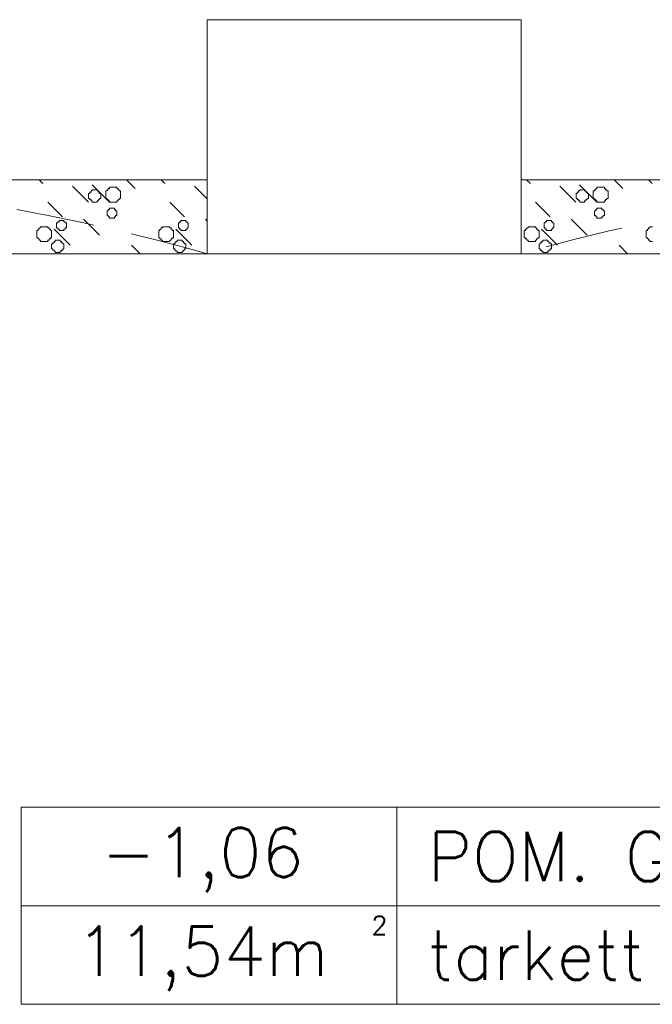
# Model space of a CAD drawing. Header units: millimetres. Extents: x -2274 to 12297, y -16157 to 26321.
# Tile 208 of 256: x -1468 to -1365, y -154 to 6. Entities that reach past the tile are written whole.
import ezdxf
from ezdxf.enums import TextEntityAlignment as Align

# ---------------------------------------------------------------- set-up
doc = ezdxf.new("R2010")
doc.units = ezdxf.units.MM
doc.linetypes.add('DASHED', pattern=[19.05, 12.7, -6.35])
for name, color, linetype in [('- niebieska cienka - izolacja', 120, 'Continuous'), ('-LI-WIDOK', 2, 'Continuous'), ('drzwi łuk', 1, 'Continuous'), ('PROJEKTOWANE', 5, 'Continuous')]:
    doc.layers.add(name, color=color, linetype=linetype)
doc.layers.add('-ŚCIANY NOŚNE', color=4, linetype='Continuous', lineweight=53)
doc.styles.add('SIMPLEX', font='simplex')

msp = doc.modelspace()

# ---------------------------------------------------------------- linework, layer by layer
at = {"layer": '- niebieska cienka - izolacja', "color": 253, "linetype": 'Continuous', "lineweight": 13}
for p, q in [((-1464.81, -20), (-1464.2, -20.61)), ((-1464.81, -20), (-1464.2, -20.61)), ((-1450.61, -20), (-1449.2, -21.41)), ((-1450.61, -20), (-1449.2, -21.41)), ((-1445.01, -20), (-1444.4, -20.61)), ((-1445.01, -20), (-1444.4, -20.61)), ((-1385.61, -20), (-1385, -20.61)), ((-1385.61, -20), (-1385, -20.61)), ((-1371.41, -20), (-1370, -21.41)), ((-1371.41, -20), (-1370, -21.41)), ((-1365.81, -20), (-1365.2, -20.61)), ((-1365.81, -20), (-1365.2, -20.61)), ((-1459.4, -21.01), (-1456.8, -23.61)), ((-1459.4, -21.01), (-1456.8, -23.61)), ((-1456.79, -22.21), (-1456.59, -22.21)), ((-1456.79, -22.41), (-1456.79, -22.21)), ((-1456.59, -22.21), (-1456.59, -22.01)), ((-1456.59, -22.01), (-1456.39, -22.01)), ((-1456.39, -21.81), (-1456.19, -21.81)), ((-1456.39, -22.01), (-1456.39, -21.81)), ((-1456.2, -20.81), (-1453.4, -23.61)), ((-1456.2, -20.81), (-1453.4, -23.61)), ((-1456.19, -21.61), (-1455.99, -21.61)), ((-1456.19, -21.81), (-1456.19, -21.61)), ((-1455.99, -21.61), (-1455.79, -21.61)), ((-1455.79, -21.61), (-1455.59, -21.61)), ((-1455.59, -21.61), (-1455.39, -21.61)), ((-1455.39, -21.81), (-1455.39, -21.61)), ((-1455.39, -21.81), (-1455.19, -21.81)), ((-1455.19, -22.01), (-1455.19, -21.81)), ((-1455.19, -22.01), (-1454.99, -22.01)), ((-1454.99, -22.21), (-1454.99, -22.01)), ((-1454.99, -22.21), (-1454.79, -22.21)), ((-1454.79, -22.41), (-1454.79, -22.21)), ((-1453.99, -22.01), (-1453.99, -21.81)), ((-1453.99, -21.81), (-1453.79, -21.81)), ((-1453.99, -22.21), (-1453.99, -22.01)), ((-1453.99, -22.41), (-1453.99, -22.21)), ((-1453.79, -21.81), (-1453.79, -21.61)), ((-1453.79, -21.61), (-1453.59, -21.61)), ((-1453.59, -21.61), (-1453.59, -21.41)), ((-1453.59, -21.41), (-1453.39, -21.41)), ((-1453.39, -21.41), (-1453.39, -21.21)), ((-1453.39, -21.21), (-1453.19, -21.21)), ((-1453.19, -21.21), (-1452.99, -21.21)), ((-1452.99, -21.21), (-1452.79, -21.21)), ((-1452.79, -21.21), (-1452.59, -21.21)), ((-1452.59, -21.21), (-1452.39, -21.21)), ((-1452.39, -21.21), (-1452.19, -21.21)), ((-1452.19, -21.41), (-1452.19, -21.21)), ((-1452.19, -21.41), (-1451.99, -21.41)), ((-1451.99, -21.61), (-1451.99, -21.41)), ((-1451.99, -21.61), (-1451.79, -21.61)), ((-1451.79, -21.81), (-1451.79, -21.61)), ((-1451.79, -21.81), (-1451.59, -21.81)), ((-1451.59, -22.01), (-1451.59, -21.81)), ((-1451.59, -22.21), (-1451.59, -22.01)), ((-1451.59, -22.41), (-1451.59, -22.21)), ((-1439.6, -21.01), (-1437.5, -23.11)), ((-1439.6, -21.01), (-1437.5, -23.11)), ((-1380.2, -21.01), (-1377.6, -23.61)), ((-1380.2, -21.01), (-1377.6, -23.61)), ((-1377.59, -22.21), (-1377.39, -22.21)), ((-1377.59, -22.41), (-1377.59, -22.21)), ((-1377.39, -22.21), (-1377.39, -22.01)), ((-1377.39, -22.01), (-1377.19, -22.01)), ((-1377.19, -21.81), (-1376.99, -21.81)), ((-1377.19, -22.01), (-1377.19, -21.81)), ((-1377, -20.81), (-1374.2, -23.61)), ((-1377, -20.81), (-1374.2, -23.61)), ((-1376.99, -21.61), (-1376.79, -21.61)), ((-1376.99, -21.81), (-1376.99, -21.61)), ((-1376.79, -21.61), (-1376.59, -21.61)), ((-1376.59, -21.61), (-1376.39, -21.61)), ((-1376.39, -21.61), (-1376.19, -21.61)), ((-1376.19, -21.81), (-1376.19, -21.61)), ((-1376.19, -21.81), (-1375.99, -21.81)), ((-1375.99, -22.01), (-1375.99, -21.81)), ((-1375.99, -22.01), (-1375.79, -22.01)), ((-1375.79, -22.21), (-1375.79, -22.01)), ((-1375.79, -22.21), (-1375.59, -22.21)), ((-1375.59, -22.41), (-1375.59, -22.21)), ((-1374.79, -22.01), (-1374.79, -21.81)), ((-1374.79, -21.81), (-1374.59, -21.81)), ((-1374.79, -22.21), (-1374.79, -22.01)), ((-1374.79, -22.41), (-1374.79, -22.21)), ((-1374.59, -21.81), (-1374.59, -21.61)), ((-1374.59, -21.61), (-1374.39, -21.61)), ((-1374.39, -21.61), (-1374.39, -21.41)), ((-1374.39, -21.41), (-1374.19, -21.41)), ((-1374.19, -21.41), (-1374.19, -21.21)), ((-1374.19, -21.21), (-1373.99, -21.21)), ((-1373.99, -21.21), (-1373.79, -21.21)), ((-1373.79, -21.21), (-1373.59, -21.21)), ((-1373.59, -21.21), (-1373.39, -21.21)), ((-1373.39, -21.21), (-1373.19, -21.21)), ((-1373.19, -21.21), (-1372.99, -21.21)), ((-1372.99, -21.41), (-1372.99, -21.21)), ((-1372.99, -21.41), (-1372.79, -21.41)), ((-1372.79, -21.61), (-1372.79, -21.41)), ((-1372.79, -21.61), (-1372.59, -21.61)), ((-1372.59, -21.81), (-1372.59, -21.61)), ((-1372.59, -21.81), (-1372.39, -21.81)), ((-1372.39, -22.01), (-1372.39, -21.81)), ((-1372.39, -22.21), (-1372.39, -22.01)), ((-1372.39, -22.41), (-1372.39, -22.21)), ((-1463.4, -23.61), (-1461, -26.01)), ((-1463.4, -23.61), (-1461, -26.01)), ((-1456.79, -22.61), (-1456.79, -22.41)), ((-1456.79, -22.81), (-1456.79, -22.61)), ((-1456.79, -23.01), (-1456.79, -22.81)), ((-1456.79, -23.01), (-1456.59, -23.01)), ((-1456.59, -23.21), (-1456.59, -23.01)), ((-1456.59, -23.21), (-1456.39, -23.21)), ((-1456.39, -23.41), (-1456.39, -23.21)), ((-1456.39, -23.41), (-1456.19, -23.41)), ((-1456.19, -23.61), (-1456.19, -23.41)), ((-1456.19, -23.61), (-1455.99, -23.61)), ((-1455.99, -23.61), (-1455.79, -23.61)), ((-1455.79, -23.61), (-1455.59, -23.61)), ((-1455.59, -23.61), (-1455.39, -23.61)), ((-1455.39, -23.61), (-1455.39, -23.41)), ((-1455.39, -23.41), (-1455.19, -23.41)), ((-1455.19, -23.41), (-1455.19, -23.21)), ((-1455.19, -23.21), (-1454.99, -23.21)), ((-1454.99, -23.21), (-1454.99, -23.01)), ((-1454.99, -23.01), (-1454.79, -23.01)), ((-1454.79, -22.61), (-1454.79, -22.41)), ((-1454.79, -22.81), (-1454.79, -22.61)), ((-1454.79, -23.01), (-1454.79, -22.81)), ((-1453.99, -22.61), (-1453.99, -22.41)), ((-1453.99, -22.81), (-1453.99, -22.61)), ((-1453.99, -23.01), (-1453.99, -22.81)), ((-1453.99, -23.01), (-1453.79, -23.01)), ((-1453.79, -23.21), (-1453.79, -23.01)), ((-1453.79, -23.21), (-1453.59, -23.21)), ((-1453.59, -23.41), (-1453.59, -23.21)), ((-1453.59, -23.41), (-1453.39, -23.41)), ((-1453.39, -23.61), (-1453.39, -23.41)), ((-1453.39, -23.61), (-1453.19, -23.61)), ((-1453.19, -23.61), (-1452.99, -23.61)), ((-1452.99, -23.61), (-1452.79, -23.61)), ((-1452.79, -23.61), (-1452.59, -23.61)), ((-1452.59, -23.61), (-1452.39, -23.61)), ((-1452.39, -23.61), (-1452.19, -23.61)), ((-1452.19, -23.41), (-1451.99, -23.41)), ((-1452.19, -23.61), (-1452.19, -23.41)), ((-1451.99, -23.21), (-1451.79, -23.21)), ((-1451.99, -23.41), (-1451.99, -23.21)), ((-1451.79, -23.01), (-1451.59, -23.01)), ((-1451.79, -23.21), (-1451.79, -23.01)), ((-1451.59, -22.61), (-1451.59, -22.41)), ((-1451.59, -22.81), (-1451.59, -22.61)), ((-1451.59, -23.01), (-1451.59, -22.81)), ((-1443.6, -23.61), (-1441.2, -26.01)), ((-1443.6, -23.61), (-1441.2, -26.01)), ((-1384.2, -23.61), (-1381.8, -26.01)), ((-1384.2, -23.61), (-1381.8, -26.01)), ((-1377.59, -22.61), (-1377.59, -22.41)), ((-1377.59, -22.81), (-1377.59, -22.61)), ((-1377.59, -23.01), (-1377.59, -22.81)), ((-1377.59, -23.01), (-1377.39, -23.01)), ((-1377.39, -23.21), (-1377.39, -23.01)), ((-1377.39, -23.21), (-1377.19, -23.21)), ((-1377.19, -23.41), (-1377.19, -23.21)), ((-1377.19, -23.41), (-1376.99, -23.41)), ((-1376.99, -23.61), (-1376.99, -23.41)), ((-1376.99, -23.61), (-1376.79, -23.61)), ((-1376.79, -23.61), (-1376.59, -23.61)), ((-1376.59, -23.61), (-1376.39, -23.61)), ((-1376.39, -23.61), (-1376.19, -23.61)), ((-1376.19, -23.61), (-1376.19, -23.41)), ((-1376.19, -23.41), (-1375.99, -23.41)), ((-1375.99, -23.41), (-1375.99, -23.21)), ((-1375.99, -23.21), (-1375.79, -23.21)), ((-1375.79, -23.21), (-1375.79, -23.01)), ((-1375.79, -23.01), (-1375.59, -23.01)), ((-1375.59, -22.61), (-1375.59, -22.41)), ((-1375.59, -22.81), (-1375.59, -22.61)), ((-1375.59, -23.01), (-1375.59, -22.81)), ((-1374.79, -22.61), (-1374.79, -22.41)), ((-1374.79, -22.81), (-1374.79, -22.61)), ((-1374.79, -23.01), (-1374.79, -22.81)), ((-1374.79, -23.01), (-1374.59, -23.01)), ((-1374.59, -23.21), (-1374.59, -23.01)), ((-1374.59, -23.21), (-1374.39, -23.21)), ((-1374.39, -23.41), (-1374.39, -23.21)), ((-1374.39, -23.41), (-1374.19, -23.41)), ((-1374.19, -23.61), (-1374.19, -23.41)), ((-1374.19, -23.61), (-1373.99, -23.61)), ((-1373.99, -23.61), (-1373.79, -23.61)), ((-1373.79, -23.61), (-1373.59, -23.61)), ((-1373.59, -23.61), (-1373.39, -23.61)), ((-1373.39, -23.61), (-1373.19, -23.61)), ((-1373.19, -23.61), (-1372.99, -23.61)), ((-1372.99, -23.41), (-1372.79, -23.41)), ((-1372.99, -23.61), (-1372.99, -23.41)), ((-1372.79, -23.21), (-1372.59, -23.21)), ((-1372.79, -23.41), (-1372.79, -23.21)), ((-1372.59, -23.01), (-1372.39, -23.01)), ((-1372.59, -23.21), (-1372.59, -23.01)), ((-1372.39, -22.61), (-1372.39, -22.41)), ((-1372.39, -22.81), (-1372.39, -22.61)), ((-1372.39, -23.01), (-1372.39, -22.81)), ((-1453.79, -25.21), (-1453.79, -25.01)), ((-1453.79, -25.01), (-1453.59, -25.01)), ((-1453.79, -25.41), (-1453.79, -25.21)), ((-1453.79, -25.61), (-1453.79, -25.41)), ((-1453.59, -24.81), (-1453.39, -24.81)), ((-1453.59, -25.01), (-1453.59, -24.81)), ((-1453.39, -24.81), (-1453.39, -24.61)), ((-1453.39, -24.61), (-1453.19, -24.61)), ((-1453.19, -24.61), (-1452.99, -24.61)), ((-1452.99, -24.61), (-1452.79, -24.61)), ((-1452.79, -24.61), (-1452.59, -24.61)), ((-1452.59, -24.81), (-1452.59, -24.61)), ((-1452.59, -24.81), (-1452.39, -24.81)), ((-1452.39, -25.01), (-1452.39, -24.81)), ((-1452.39, -25.01), (-1452.19, -25.01)), ((-1452.19, -25.21), (-1452.19, -25.01)), ((-1452.19, -25.41), (-1452.19, -25.21)), ((-1452.19, -25.61), (-1452.19, -25.41)), ((-1374.59, -25.21), (-1374.59, -25.01)), ((-1374.59, -25.01), (-1374.39, -25.01)), ((-1374.59, -25.41), (-1374.59, -25.21)), ((-1374.59, -25.61), (-1374.59, -25.41)), ((-1374.39, -24.81), (-1374.19, -24.81)), ((-1374.39, -25.01), (-1374.39, -24.81)), ((-1374.19, -24.81), (-1374.19, -24.61)), ((-1374.19, -24.61), (-1373.99, -24.61)), ((-1373.99, -24.61), (-1373.79, -24.61)), ((-1373.79, -24.61), (-1373.59, -24.61)), ((-1373.59, -24.61), (-1373.39, -24.61)), ((-1373.39, -24.81), (-1373.39, -24.61)), ((-1373.39, -24.81), (-1373.19, -24.81)), ((-1373.19, -25.01), (-1373.19, -24.81)), ((-1373.19, -25.01), (-1372.99, -25.01)), ((-1372.99, -25.21), (-1372.99, -25.01)), ((-1372.99, -25.41), (-1372.99, -25.21)), ((-1372.99, -25.61), (-1372.99, -25.41)), ((-1461.99, -27.21), (-1461.99, -27.01)), ((-1461.99, -27.01), (-1461.79, -27.01)), ((-1461.79, -26.81), (-1461.59, -26.81)), ((-1461.79, -27.01), (-1461.79, -26.81)), ((-1461.59, -26.81), (-1461.59, -26.61)), ((-1461.59, -26.61), (-1461.39, -26.61)), ((-1461.39, -26.61), (-1461.19, -26.61)), ((-1461.19, -26.61), (-1460.99, -26.61)), ((-1460.99, -26.61), (-1460.79, -26.61)), ((-1460.79, -26.81), (-1460.79, -26.61)), ((-1460.79, -26.81), (-1460.59, -26.81)), ((-1460.59, -27.01), (-1460.59, -26.81)), ((-1460.59, -27.01), (-1460.39, -27.01)), ((-1460.39, -27.21), (-1460.39, -27.01)), ((-1457.6, -26.41), (-1455, -29.01)), ((-1457.6, -26.41), (-1455, -29.01)), ((-1453.79, -25.81), (-1453.79, -25.61)), ((-1453.79, -25.81), (-1453.59, -25.81)), ((-1453.59, -26.01), (-1453.59, -25.81)), ((-1453.59, -26.01), (-1453.39, -26.01)), ((-1453.39, -26.21), (-1453.39, -26.01)), ((-1453.39, -26.21), (-1453.19, -26.21)), ((-1453.19, -26.21), (-1452.99, -26.21)), ((-1452.99, -26.21), (-1452.79, -26.21)), ((-1452.79, -26.21), (-1452.59, -26.21)), ((-1452.59, -26.01), (-1452.39, -26.01)), ((-1452.59, -26.21), (-1452.59, -26.01)), ((-1452.39, -25.81), (-1452.19, -25.81)), ((-1452.39, -26.01), (-1452.39, -25.81)), ((-1452.19, -25.81), (-1452.19, -25.61)), ((-1442.19, -27.21), (-1442.19, -27.01)), ((-1442.19, -27.01), (-1441.99, -27.01)), ((-1441.99, -26.81), (-1441.79, -26.81)), ((-1441.99, -27.01), (-1441.99, -26.81)), ((-1441.79, -26.81), (-1441.79, -26.61)), ((-1441.79, -26.61), (-1441.59, -26.61)), ((-1441.59, -26.61), (-1441.39, -26.61)), ((-1441.39, -26.61), (-1441.19, -26.61)), ((-1441.19, -26.61), (-1440.99, -26.61)), ((-1440.99, -26.81), (-1440.99, -26.61)), ((-1440.99, -26.81), (-1440.79, -26.81)), ((-1440.79, -27.01), (-1440.79, -26.81)), ((-1440.79, -27.01), (-1440.59, -27.01)), ((-1440.59, -27.21), (-1440.59, -27.01)), ((-1437.8, -26.41), (-1437.5, -26.71)), ((-1437.8, -26.41), (-1437.5, -26.71)), ((-1382.79, -27.21), (-1382.79, -27.01)), ((-1382.79, -27.01), (-1382.59, -27.01)), ((-1382.59, -26.81), (-1382.39, -26.81)), ((-1382.59, -27.01), (-1382.59, -26.81)), ((-1382.39, -26.81), (-1382.39, -26.61)), ((-1382.39, -26.61), (-1382.19, -26.61)), ((-1382.19, -26.61), (-1381.99, -26.61)), ((-1381.99, -26.61), (-1381.79, -26.61)), ((-1381.79, -26.61), (-1381.59, -26.61)), ((-1381.59, -26.81), (-1381.59, -26.61)), ((-1381.59, -26.81), (-1381.39, -26.81)), ((-1381.39, -27.01), (-1381.39, -26.81)), ((-1381.39, -27.01), (-1381.19, -27.01)), ((-1381.19, -27.21), (-1381.19, -27.01)), ((-1378.4, -26.41), (-1375.8, -29.01)), ((-1378.4, -26.41), (-1375.8, -29.01)), ((-1374.59, -25.81), (-1374.59, -25.61)), ((-1374.59, -25.81), (-1374.39, -25.81)), ((-1374.39, -26.01), (-1374.39, -25.81)), ((-1374.39, -26.01), (-1374.19, -26.01)), ((-1374.19, -26.21), (-1374.19, -26.01)), ((-1374.19, -26.21), (-1373.99, -26.21)), ((-1373.99, -26.21), (-1373.79, -26.21)), ((-1373.79, -26.21), (-1373.59, -26.21)), ((-1373.59, -26.21), (-1373.39, -26.21)), ((-1373.39, -26.01), (-1373.19, -26.01)), ((-1373.39, -26.21), (-1373.39, -26.01)), ((-1373.19, -25.81), (-1372.99, -25.81)), ((-1373.19, -26.01), (-1373.19, -25.81)), ((-1372.99, -25.81), (-1372.99, -25.61)), ((-1465.19, -28.41), (-1465.19, -28.21)), ((-1465.19, -28.21), (-1464.99, -28.21)), ((-1465.19, -28.61), (-1465.19, -28.41)), ((-1465.19, -28.81), (-1465.19, -28.61)), ((-1464.99, -28.21), (-1464.99, -28.01)), ((-1464.99, -28.01), (-1464.79, -28.01)), ((-1464.79, -28.01), (-1464.79, -27.81)), ((-1464.79, -27.81), (-1464.59, -27.81)), ((-1464.59, -27.81), (-1464.59, -27.61)), ((-1464.59, -27.61), (-1464.39, -27.61)), ((-1464.39, -27.61), (-1464.19, -27.61)), ((-1464.19, -27.61), (-1463.99, -27.61)), ((-1463.99, -27.61), (-1463.79, -27.61)), ((-1463.79, -27.61), (-1463.59, -27.61)), ((-1463.59, -27.61), (-1463.39, -27.61)), ((-1463.39, -27.81), (-1463.39, -27.61)), ((-1463.39, -27.81), (-1463.19, -27.81)), ((-1463.19, -28.01), (-1463.19, -27.81)), ((-1463.19, -28.01), (-1462.99, -28.01)), ((-1462.99, -28.21), (-1462.99, -28.01)), ((-1462.99, -28.21), (-1462.79, -28.21)), ((-1462.79, -28.41), (-1462.79, -28.21)), ((-1462.79, -28.61), (-1462.79, -28.41)), ((-1462.79, -28.81), (-1462.79, -28.61)), ((-1462.4, -28.01), (-1459.8, -30.61)), ((-1462.4, -28.01), (-1459.8, -30.61)), ((-1461.99, -27.41), (-1461.99, -27.21)), ((-1461.99, -27.61), (-1461.99, -27.41)), ((-1461.99, -27.81), (-1461.99, -27.61)), ((-1461.99, -27.81), (-1461.79, -27.81)), ((-1461.79, -28.01), (-1461.79, -27.81)), ((-1461.79, -28.01), (-1461.59, -28.01)), ((-1461.59, -28.21), (-1461.59, -28.01)), ((-1461.59, -28.21), (-1461.39, -28.21)), ((-1461.39, -28.21), (-1461.19, -28.21)), ((-1461.19, -28.21), (-1460.99, -28.21)), ((-1460.99, -28.21), (-1460.79, -28.21)), ((-1460.79, -28.01), (-1460.59, -28.01)), ((-1460.79, -28.21), (-1460.79, -28.01)), ((-1460.59, -27.81), (-1460.39, -27.81)), ((-1460.59, -28.01), (-1460.59, -27.81)), ((-1460.39, -27.41), (-1460.39, -27.21)), ((-1460.39, -27.61), (-1460.39, -27.41)), ((-1460.39, -27.81), (-1460.39, -27.61)), ((-1445.39, -28.41), (-1445.39, -28.21)), ((-1445.39, -28.21), (-1445.19, -28.21)), ((-1445.39, -28.61), (-1445.39, -28.41)), ((-1445.39, -28.81), (-1445.39, -28.61)), ((-1445.19, -28.21), (-1445.19, -28.01)), ((-1445.19, -28.01), (-1444.99, -28.01)), ((-1444.99, -28.01), (-1444.99, -27.81)), ((-1444.99, -27.81), (-1444.79, -27.81)), ((-1444.79, -27.81), (-1444.79, -27.61)), ((-1444.79, -27.61), (-1444.59, -27.61)), ((-1444.59, -27.61), (-1444.39, -27.61)), ((-1444.39, -27.61), (-1444.19, -27.61)), ((-1444.19, -27.61), (-1443.99, -27.61)), ((-1443.99, -27.61), (-1443.79, -27.61)), ((-1443.79, -27.61), (-1443.59, -27.61)), ((-1443.59, -27.81), (-1443.59, -27.61)), ((-1443.59, -27.81), (-1443.39, -27.81)), ((-1443.39, -28.01), (-1443.39, -27.81)), ((-1443.39, -28.01), (-1443.19, -28.01)), ((-1443.19, -28.21), (-1443.19, -28.01)), ((-1443.19, -28.21), (-1442.99, -28.21)), ((-1442.99, -28.41), (-1442.99, -28.21)), ((-1442.99, -28.61), (-1442.99, -28.41)), ((-1442.99, -28.81), (-1442.99, -28.61)), ((-1442.6, -28.01), (-1440, -30.61)), ((-1442.6, -28.01), (-1440, -30.61)), ((-1442.19, -27.41), (-1442.19, -27.21)), ((-1442.19, -27.61), (-1442.19, -27.41)), ((-1442.19, -27.81), (-1442.19, -27.61)), ((-1442.19, -27.81), (-1441.99, -27.81)), ((-1441.99, -28.01), (-1441.99, -27.81)), ((-1441.99, -28.01), (-1441.79, -28.01)), ((-1441.79, -28.21), (-1441.79, -28.01)), ((-1441.79, -28.21), (-1441.59, -28.21)), ((-1441.59, -28.21), (-1441.39, -28.21)), ((-1441.39, -28.21), (-1441.19, -28.21)), ((-1441.19, -28.21), (-1440.99, -28.21)), ((-1440.99, -28.01), (-1440.79, -28.01)), ((-1440.99, -28.21), (-1440.99, -28.01)), ((-1440.79, -27.81), (-1440.59, -27.81)), ((-1440.79, -28.01), (-1440.79, -27.81)), ((-1440.59, -27.41), (-1440.59, -27.21)), ((-1440.59, -27.61), (-1440.59, -27.41)), ((-1440.59, -27.81), (-1440.59, -27.61)), ((-1385.99, -28.41), (-1385.99, -28.21)), ((-1385.99, -28.21), (-1385.79, -28.21)), ((-1385.99, -28.61), (-1385.99, -28.41)), ((-1385.99, -28.81), (-1385.99, -28.61)), ((-1385.79, -28.21), (-1385.79, -28.01)), ((-1385.79, -28.01), (-1385.59, -28.01)), ((-1385.59, -28.01), (-1385.59, -27.81)), ((-1385.59, -27.81), (-1385.39, -27.81)), ((-1385.39, -27.81), (-1385.39, -27.61)), ((-1385.39, -27.61), (-1385.19, -27.61)), ((-1385.19, -27.61), (-1384.99, -27.61)), ((-1384.99, -27.61), (-1384.79, -27.61)), ((-1384.79, -27.61), (-1384.59, -27.61)), ((-1384.59, -27.61), (-1384.39, -27.61)), ((-1384.39, -27.61), (-1384.19, -27.61)), ((-1384.19, -27.81), (-1384.19, -27.61)), ((-1384.19, -27.81), (-1383.99, -27.81)), ((-1383.99, -28.01), (-1383.99, -27.81)), ((-1383.99, -28.01), (-1383.79, -28.01)), ((-1383.79, -28.21), (-1383.79, -28.01)), ((-1383.79, -28.21), (-1383.59, -28.21)), ((-1383.59, -28.41), (-1383.59, -28.21)), ((-1383.59, -28.61), (-1383.59, -28.41)), ((-1383.59, -28.81), (-1383.59, -28.61)), ((-1383.2, -28.01), (-1380.6, -30.61)), ((-1383.2, -28.01), (-1380.6, -30.61)), ((-1382.79, -27.41), (-1382.79, -27.21)), ((-1382.79, -27.61), (-1382.79, -27.41)), ((-1382.79, -27.81), (-1382.79, -27.61)), ((-1382.79, -27.81), (-1382.59, -27.81)), ((-1382.59, -28.01), (-1382.59, -27.81)), ((-1382.59, -28.01), (-1382.39, -28.01)), ((-1382.39, -28.21), (-1382.39, -28.01)), ((-1382.39, -28.21), (-1382.19, -28.21)), ((-1382.19, -28.21), (-1381.99, -28.21)), ((-1381.99, -28.21), (-1381.79, -28.21)), ((-1381.79, -28.21), (-1381.59, -28.21)), ((-1381.59, -28.01), (-1381.39, -28.01)), ((-1381.59, -28.21), (-1381.59, -28.01)), ((-1381.39, -27.81), (-1381.19, -27.81)), ((-1381.39, -28.01), (-1381.39, -27.81)), ((-1381.19, -27.41), (-1381.19, -27.21)), ((-1381.19, -27.61), (-1381.19, -27.41)), ((-1381.19, -27.81), (-1381.19, -27.61)), ((-1366.19, -28.41), (-1366.19, -28.21)), ((-1366.19, -28.21), (-1365.99, -28.21)), ((-1366.19, -28.61), (-1366.19, -28.41)), ((-1366.19, -28.81), (-1366.19, -28.61)), ((-1365.99, -28.21), (-1365.99, -28.01)), ((-1365.99, -28.01), (-1365.79, -28.01)), ((-1365.79, -28.01), (-1365.79, -27.81)), ((-1365.79, -27.81), (-1365.59, -27.81)), ((-1365.59, -27.81), (-1365.59, -27.61)), ((-1365.59, -27.61), (-1365.39, -27.61)), ((-1365.39, -27.61), (-1365.19, -27.61)), ((-1465.19, -29.01), (-1465.19, -28.81)), ((-1465.19, -29.21), (-1465.19, -29.01)), ((-1465.19, -29.41), (-1465.19, -29.21)), ((-1465.19, -29.41), (-1464.99, -29.41)), ((-1464.99, -29.61), (-1464.99, -29.41)), ((-1464.99, -29.61), (-1464.79, -29.61)), ((-1464.79, -29.81), (-1464.79, -29.61)), ((-1464.79, -29.81), (-1464.59, -29.81)), ((-1464.59, -30.01), (-1464.59, -29.81)), ((-1464.59, -30.01), (-1464.39, -30.01)), ((-1464.39, -30.01), (-1464.19, -30.01)), ((-1464.19, -30.01), (-1463.99, -30.01)), ((-1463.99, -30.01), (-1463.79, -30.01)), ((-1463.79, -30.01), (-1463.59, -30.01)), ((-1463.59, -30.01), (-1463.39, -30.01)), ((-1463.39, -29.81), (-1463.19, -29.81)), ((-1463.39, -30.01), (-1463.39, -29.81)), ((-1463.19, -29.61), (-1462.99, -29.61)), ((-1463.19, -29.81), (-1463.19, -29.61)), ((-1462.99, -29.41), (-1462.79, -29.41)), ((-1462.99, -29.61), (-1462.99, -29.41)), ((-1462.79, -29.01), (-1462.79, -28.81)), ((-1462.79, -29.21), (-1462.79, -29.01)), ((-1462.79, -29.41), (-1462.79, -29.21)), ((-1462.59, -30.41), (-1462.59, -30.21)), ((-1462.59, -30.21), (-1462.39, -30.21)), ((-1462.39, -30.01), (-1462.19, -30.01)), ((-1462.39, -30.21), (-1462.39, -30.01)), ((-1462.19, -29.81), (-1461.99, -29.81)), ((-1462.19, -30.01), (-1462.19, -29.81)), ((-1461.99, -29.81), (-1461.79, -29.81)), ((-1461.79, -29.81), (-1461.59, -29.81)), ((-1461.59, -29.81), (-1461.39, -29.81)), ((-1461.39, -30.01), (-1461.39, -29.81)), ((-1461.39, -30.01), (-1461.19, -30.01)), ((-1461.19, -30.21), (-1461.19, -30.01)), ((-1461.19, -30.21), (-1460.99, -30.21)), ((-1460.99, -30.41), (-1460.99, -30.21)), ((-1445.39, -29.01), (-1445.39, -28.81)), ((-1445.39, -29.21), (-1445.39, -29.01)), ((-1445.39, -29.41), (-1445.39, -29.21)), ((-1445.39, -29.41), (-1445.19, -29.41)), ((-1445.19, -29.61), (-1445.19, -29.41)), ((-1445.19, -29.61), (-1444.99, -29.61)), ((-1444.99, -29.81), (-1444.99, -29.61)), ((-1444.99, -29.81), (-1444.79, -29.81)), ((-1444.79, -30.01), (-1444.79, -29.81)), ((-1444.79, -30.01), (-1444.59, -30.01)), ((-1444.59, -30.01), (-1444.39, -30.01)), ((-1444.39, -30.01), (-1444.19, -30.01)), ((-1444.19, -30.01), (-1443.99, -30.01)), ((-1443.99, -30.01), (-1443.79, -30.01)), ((-1443.79, -30.01), (-1443.59, -30.01)), ((-1443.59, -29.81), (-1443.39, -29.81)), ((-1443.59, -30.01), (-1443.59, -29.81)), ((-1443.39, -29.61), (-1443.19, -29.61)), ((-1443.39, -29.81), (-1443.39, -29.61)), ((-1443.19, -29.41), (-1442.99, -29.41)), ((-1443.19, -29.61), (-1443.19, -29.41)), ((-1442.99, -29.01), (-1442.99, -28.81)), ((-1442.99, -29.21), (-1442.99, -29.01)), ((-1442.99, -29.41), (-1442.99, -29.21)), ((-1442.79, -30.41), (-1442.79, -30.21)), ((-1442.79, -30.21), (-1442.59, -30.21)), ((-1442.59, -30.01), (-1442.39, -30.01)), ((-1442.59, -30.21), (-1442.59, -30.01)), ((-1442.39, -29.81), (-1442.19, -29.81)), ((-1442.39, -30.01), (-1442.39, -29.81)), ((-1442.19, -29.81), (-1441.99, -29.81)), ((-1441.99, -29.81), (-1441.79, -29.81)), ((-1441.79, -29.81), (-1441.59, -29.81)), ((-1441.59, -30.01), (-1441.59, -29.81)), ((-1441.59, -30.01), (-1441.39, -30.01)), ((-1441.39, -30.21), (-1441.39, -30.01)), ((-1441.39, -30.21), (-1441.19, -30.21)), ((-1441.19, -30.41), (-1441.19, -30.21)), ((-1385.99, -29.01), (-1385.99, -28.81)), ((-1385.99, -29.21), (-1385.99, -29.01)), ((-1385.99, -29.41), (-1385.99, -29.21)), ((-1385.99, -29.41), (-1385.79, -29.41)), ((-1385.79, -29.61), (-1385.79, -29.41)), ((-1385.79, -29.61), (-1385.59, -29.61)), ((-1385.59, -29.81), (-1385.59, -29.61)), ((-1385.59, -29.81), (-1385.39, -29.81)), ((-1385.39, -30.01), (-1385.39, -29.81)), ((-1385.39, -30.01), (-1385.19, -30.01)), ((-1385.19, -30.01), (-1384.99, -30.01)), ((-1384.99, -30.01), (-1384.79, -30.01)), ((-1384.79, -30.01), (-1384.59, -30.01)), ((-1384.59, -30.01), (-1384.39, -30.01)), ((-1384.39, -30.01), (-1384.19, -30.01)), ((-1384.19, -29.81), (-1383.99, -29.81)), ((-1384.19, -30.01), (-1384.19, -29.81)), ((-1383.99, -29.61), (-1383.79, -29.61)), ((-1383.99, -29.81), (-1383.99, -29.61)), ((-1383.79, -29.41), (-1383.59, -29.41)), ((-1383.79, -29.61), (-1383.79, -29.41)), ((-1383.59, -29.01), (-1383.59, -28.81)), ((-1383.59, -29.21), (-1383.59, -29.01)), ((-1383.59, -29.41), (-1383.59, -29.21)), ((-1383.39, -30.41), (-1383.39, -30.21)), ((-1383.39, -30.21), (-1383.19, -30.21)), ((-1383.19, -30.01), (-1382.99, -30.01)), ((-1383.19, -30.21), (-1383.19, -30.01)), ((-1382.99, -29.81), (-1382.79, -29.81)), ((-1382.99, -30.01), (-1382.99, -29.81)), ((-1382.79, -29.81), (-1382.59, -29.81)), ((-1382.59, -29.81), (-1382.39, -29.81)), ((-1382.39, -29.81), (-1382.19, -29.81)), ((-1382.19, -30.01), (-1382.19, -29.81)), ((-1382.19, -30.01), (-1381.99, -30.01)), ((-1381.99, -30.21), (-1381.99, -30.01)), ((-1381.99, -30.21), (-1381.79, -30.21)), ((-1381.79, -30.41), (-1381.79, -30.21)), ((-1366.19, -29.01), (-1366.19, -28.81)), ((-1366.19, -29.21), (-1366.19, -29.01)), ((-1366.19, -29.41), (-1366.19, -29.21)), ((-1366.19, -29.41), (-1365.99, -29.41)), ((-1365.99, -29.61), (-1365.99, -29.41)), ((-1365.99, -29.61), (-1365.79, -29.61)), ((-1365.79, -29.81), (-1365.79, -29.61)), ((-1365.79, -29.81), (-1365.59, -29.81)), ((-1365.59, -30.01), (-1365.59, -29.81)), ((-1365.59, -30.01), (-1365.39, -30.01)), ((-1365.39, -30.01), (-1365.19, -30.01)), ((-1462.79, -30.41), (-1462.59, -30.41)), ((-1462.79, -30.61), (-1462.79, -30.41)), ((-1462.79, -30.81), (-1462.79, -30.61)), ((-1462.79, -31.01), (-1462.79, -30.81)), ((-1462.79, -31.21), (-1462.79, -31.01)), ((-1462.79, -31.21), (-1462.59, -31.21)), ((-1462.59, -31.41), (-1462.59, -31.21)), ((-1462.59, -31.41), (-1462.39, -31.41)), ((-1462.39, -31.61), (-1462.39, -31.41)), ((-1462.39, -31.61), (-1462.19, -31.61)), ((-1462.19, -31.81), (-1462.19, -31.61)), ((-1462.19, -31.81), (-1461.99, -31.81)), ((-1461.99, -31.81), (-1461.79, -31.81)), ((-1461.79, -31.81), (-1461.59, -31.81)), ((-1461.59, -31.81), (-1461.39, -31.81)), ((-1461.39, -31.81), (-1461.39, -31.61)), ((-1461.39, -31.61), (-1461.19, -31.61)), ((-1461.19, -31.61), (-1461.19, -31.41)), ((-1461.19, -31.41), (-1460.99, -31.41)), ((-1460.99, -30.41), (-1460.79, -30.41)), ((-1460.99, -31.41), (-1460.99, -31.21)), ((-1460.99, -31.21), (-1460.79, -31.21)), ((-1460.79, -30.61), (-1460.79, -30.41)), ((-1460.79, -30.81), (-1460.79, -30.61)), ((-1460.79, -31.01), (-1460.79, -30.81)), ((-1460.79, -31.21), (-1460.79, -31.01)), ((-1449.8, -30.61), (-1448.41, -32)), ((-1449.8, -30.61), (-1448.41, -32)), ((-1442.99, -30.41), (-1442.79, -30.41)), ((-1442.99, -30.61), (-1442.99, -30.41)), ((-1442.99, -30.81), (-1442.99, -30.61)), ((-1442.99, -31.01), (-1442.99, -30.81)), ((-1442.99, -31.21), (-1442.99, -31.01)), ((-1442.99, -31.21), (-1442.79, -31.21)), ((-1442.79, -31.41), (-1442.79, -31.21)), ((-1442.79, -31.41), (-1442.59, -31.41)), ((-1442.59, -31.61), (-1442.59, -31.41)), ((-1442.59, -31.61), (-1442.39, -31.61)), ((-1442.39, -31.81), (-1442.39, -31.61)), ((-1442.39, -31.81), (-1442.19, -31.81)), ((-1442.19, -31.81), (-1441.99, -31.81)), ((-1441.99, -31.81), (-1441.79, -31.81)), ((-1441.79, -31.81), (-1441.59, -31.81)), ((-1441.59, -31.81), (-1441.59, -31.61)), ((-1441.59, -31.61), (-1441.39, -31.61)), ((-1441.39, -31.61), (-1441.39, -31.41)), ((-1441.39, -31.41), (-1441.19, -31.41)), ((-1441.19, -30.41), (-1440.99, -30.41)), ((-1441.19, -31.41), (-1441.19, -31.21)), ((-1441.19, -31.21), (-1440.99, -31.21)), ((-1440.99, -30.61), (-1440.99, -30.41)), ((-1440.99, -30.81), (-1440.99, -30.61)), ((-1440.99, -31.01), (-1440.99, -30.81)), ((-1440.99, -31.21), (-1440.99, -31.01)), ((-1383.59, -30.41), (-1383.39, -30.41)), ((-1383.59, -30.61), (-1383.59, -30.41)), ((-1383.59, -30.81), (-1383.59, -30.61)), ((-1383.59, -31.01), (-1383.59, -30.81)), ((-1383.59, -31.21), (-1383.59, -31.01)), ((-1383.59, -31.21), (-1383.39, -31.21)), ((-1383.39, -31.41), (-1383.39, -31.21)), ((-1383.39, -31.41), (-1383.19, -31.41)), ((-1383.19, -31.61), (-1383.19, -31.41)), ((-1383.19, -31.61), (-1382.99, -31.61)), ((-1382.99, -31.81), (-1382.99, -31.61)), ((-1382.99, -31.81), (-1382.79, -31.81)), ((-1382.79, -31.81), (-1382.59, -31.81)), ((-1382.59, -31.81), (-1382.39, -31.81)), ((-1382.39, -31.81), (-1382.19, -31.81)), ((-1382.19, -31.81), (-1382.19, -31.61)), ((-1382.19, -31.61), (-1381.99, -31.61)), ((-1381.99, -31.61), (-1381.99, -31.41)), ((-1381.99, -31.41), (-1381.79, -31.41)), ((-1381.79, -30.41), (-1381.59, -30.41)), ((-1381.79, -31.41), (-1381.79, -31.21)), ((-1381.79, -31.21), (-1381.59, -31.21)), ((-1381.59, -30.61), (-1381.59, -30.41)), ((-1381.59, -30.81), (-1381.59, -30.61)), ((-1381.59, -31.01), (-1381.59, -30.81)), ((-1381.59, -31.21), (-1381.59, -31.01)), ((-1370.6, -30.61), (-1369.21, -32)), ((-1370.6, -30.61), (-1369.21, -32))]:
    msp.add_line(p, q, dxfattribs=at)
at = {"layer": '-LI-WIDOK', "color": 253, "linetype": 'DASHED', "lineweight": 13}
for centre in [(-1530.5, -362.55), (-1293.5, -362.55)]:
    msp.add_arc(centre, 343.38, 74.2861, 105.7139, dxfattribs=at)
at = {"layer": '-ŚCIANY NOŚNE', "color": 253, "lineweight": 13}
for p, q in [((-1386.5, 6), (-1437.5, 6)), ((-1437.5, 6), (-1437.5, -32)), ((-1386.5, -32), (-1386.5, 6)), ((-1437.5, -32), (-1386.5, -32))]:
    msp.add_line(p, q, dxfattribs=at)
at = {"layer": 'drzwi łuk', "color": 253, "lineweight": 13, "ltscale": 0.5}
for p, q in [((-1467.75, -121.88), (-1310.56, -121.88)), ((-1467.75, -121.88), (-1467.75, -153.88)), ((-1406.68, -121.88), (-1406.68, -153.88)), ((-1467.75, -137.88), (-1310.56, -137.88)), ((-1467.75, -153.88), (-1310.56, -153.88))]:
    msp.add_line(p, q, dxfattribs=at)
at = {"layer": 'PROJEKTOWANE', "color": 253, "lineweight": 13}
for p, q in [((-1623.5, -20), (-1437.5, -20)), ((-1386.5, -20), (-1324.65, -20)), ((-1623.5, -32), (-1437.5, -32)), ((-1386.5, -32), (-1324.65, -32))]:
    msp.add_line(p, q, dxfattribs=at)

# ---------------------------------------------------------------- texts
at = {"layer": '-LI-WIDOK', "color": 253, "lineweight": 13, "style": 'SIMPLEX'}
for s, height, p in [('-1,06', 8, (-1438.29, -129.24)), ('2', 3, (-1409.53, -141.04)), ('11,54m', 8, (-1438.29, -145.24))]:
    msp.add_text(s, height=height, dxfattribs=at).set_placement(p, align=Align.MIDDLE_CENTER)
for s, p in [('POM.', (-1401.68, -133.88)), ('GOSP.', (-1369.68, -133.88))]:
    msp.add_text(s, height=8, dxfattribs=at).set_placement(p)
at = {"layer": 'PROJEKTOWANE', "color": 253, "lineweight": 13, "style": 'SIMPLEX'}
msp.add_text('tarkett', height=8, dxfattribs=at).set_placement((-1401.68, -149.88))

doc.saveas('drawing.dxf')
